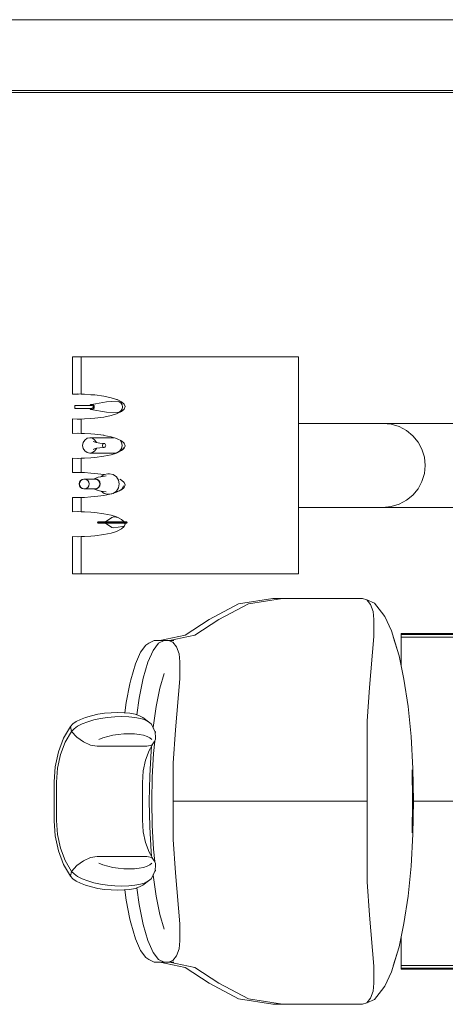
# Model space of a CAD drawing. Header units: millimetres. Extents: x 659 to 1031, y -73 to 11.
# Tile 50 of 141: x 725.58 to 726.78, y -20.59 to -17.8. Entities that reach past the tile are written whole.
import ezdxf

# ---------------------------------------------------------------- set-up
doc = ezdxf.new("R2010")
doc.units = ezdxf.units.MM
doc.header["$MEASUREMENT"] = 0
for name, color, linetype, lineweight in [('IFC-Elemento de mobília-Contorno', 152, 'Continuous', 5), ('IFC-Parede padrão-Contorno', 44, 'Continuous', 5), ('IFC-Viga-Contorno', 66, 'Continuous', 5)]:
    doc.layers.add(name, color=color, linetype=linetype, lineweight=lineweight)

msp = doc.modelspace()

# ---------------------------------------------------------------- linework, layer by layer
at = {"layer": 'IFC-Elemento de mobília-Contorno', "color": 8, "lineweight": 5}
for p, q in [((725.7284, -18.7564), (725.753, -18.7564)), ((725.7284, -18.862), (725.7284, -18.7564)), ((725.753, -18.8619), (725.753, -18.7564)), ((725.753, -18.7564), (725.7807, -18.7564)), ((725.7807, -18.7564), (725.8173, -18.7564)), ((725.8173, -18.7564), (725.8533, -18.7564)), ((725.8533, -18.7564), (725.8873, -18.7564)), ((725.8873, -18.7564), (725.9183, -18.7564)), ((725.9183, -18.7564), (725.9452, -18.7564)), ((725.9452, -18.7564), (725.9671, -18.7564)), ((725.9671, -18.7564), (725.9917, -18.7564)), ((725.9917, -18.7564), (726.0057, -18.7564)), ((726.0057, -18.7564), (726.0227, -18.7564)), ((726.0227, -18.7564), (726.3684, -18.7564)), ((726.3684, -19.3707), (726.3684, -18.7564)), ((725.7284, -18.862), (725.7416, -18.8614)), ((725.7284, -18.862), (725.7458, -18.8616)), ((725.7416, -18.8614), (725.753, -18.8619)), ((725.753, -18.8619), (725.7626, -18.8621)), ((725.7626, -18.8621), (725.7807, -18.8634)), ((725.7807, -18.8634), (725.7915, -18.8641)), ((725.7915, -18.8641), (725.8171, -18.8674)), ((725.8171, -18.8674), (725.8173, -18.8675)), ((725.8173, -18.8675), (725.8381, -18.8719)), ((725.7346, -18.8944), (725.7346, -18.8941)), ((725.7346, -18.8941), (725.7402, -18.8941)), ((725.7346, -18.8953), (725.7346, -18.8944)), ((725.7346, -18.8966), (725.7346, -18.8953)), ((725.7346, -18.8981), (725.7346, -18.8966)), ((725.7346, -18.8996), (725.7346, -18.8981)), ((725.7402, -18.8941), (725.7453, -18.8941)), ((725.7453, -18.8941), (725.7495, -18.8941)), ((725.7495, -18.8941), (725.7522, -18.8941)), ((725.7522, -18.8941), (725.783, -18.8941)), ((725.7773, -18.8941), (725.7782, -18.8929)), ((725.7775, -18.8941), (725.7782, -18.893)), ((725.7782, -18.8929), (725.7804, -18.8913)), ((725.7782, -18.893), (725.7804, -18.8914)), ((725.7804, -18.8913), (725.7941, -18.8889)), ((725.7804, -18.8914), (725.783, -18.8909)), ((725.7804, -18.8913), (725.783, -18.8909)), ((725.783, -18.8909), (725.8246, -18.8835)), ((725.783, -18.8909), (725.7856, -18.8914)), ((725.783, -18.8941), (725.7844, -18.8944)), ((725.7844, -18.8944), (725.7857, -18.8953)), ((725.7856, -18.8914), (725.7878, -18.893)), ((725.7857, -18.8953), (725.7865, -18.8966)), ((725.7865, -18.8966), (725.7867, -18.8981)), ((725.7865, -18.8996), (725.7867, -18.8981)), ((725.7878, -18.893), (725.7893, -18.8953)), ((725.7878, -18.893), (725.7895, -18.8953)), ((725.7893, -18.8953), (725.7898, -18.8981)), ((725.7893, -18.9008), (725.7898, -18.8981)), ((725.7895, -18.8953), (725.7901, -18.8981)), ((725.7895, -18.9009), (725.7901, -18.8981)), ((725.8246, -18.8835), (725.8549, -18.882)), ((725.8381, -18.8719), (725.8533, -18.8766)), ((725.8533, -18.8766), (725.8552, -18.8773)), ((725.8549, -18.882), (725.8607, -18.8833)), ((725.8552, -18.8773), (725.8672, -18.8835)), ((725.8607, -18.8833), (725.8657, -18.8867)), ((725.8647, -18.8861), (725.8695, -18.8868)), ((725.8657, -18.8867), (725.8689, -18.8919)), ((725.8672, -18.8835), (725.8746, -18.8901)), ((725.8689, -18.8919), (725.8701, -18.8981)), ((725.8689, -18.9042), (725.8701, -18.8981)), ((725.8695, -18.8868), (725.8712, -18.8871)), ((725.8746, -18.8901), (725.8771, -18.8971)), ((725.8746, -18.9041), (725.8771, -18.8971)), ((725.7346, -18.9009), (725.7346, -18.8996)), ((725.7346, -18.9018), (725.7346, -18.9009)), ((725.7346, -18.9021), (725.7346, -18.9018)), ((725.7346, -18.9021), (725.7402, -18.9021)), ((725.7402, -18.9021), (725.7453, -18.9021)), ((725.7453, -18.9021), (725.7495, -18.9021)), ((725.7495, -18.9021), (725.7522, -18.9021)), ((725.7522, -18.9021), (725.783, -18.9021)), ((725.7773, -18.9021), (725.7782, -18.9033)), ((725.7775, -18.9021), (725.7782, -18.9032)), ((725.7782, -18.9032), (725.7804, -18.9047)), ((725.7782, -18.9033), (725.7804, -18.9049)), ((725.7804, -18.9047), (725.783, -18.9053)), ((725.7804, -18.9049), (725.783, -18.9053)), ((725.7804, -18.9049), (725.8246, -18.9127)), ((725.783, -18.9021), (725.7844, -18.9018)), ((725.783, -18.9053), (725.7856, -18.9047)), ((725.7844, -18.9018), (725.7857, -18.9009)), ((725.7856, -18.9047), (725.7878, -18.9032)), ((725.7857, -18.9009), (725.7865, -18.8996)), ((725.7878, -18.9032), (725.7893, -18.9008)), ((725.7878, -18.9032), (725.7895, -18.9009)), ((725.7915, -18.9301), (725.8171, -18.9268)), ((725.8171, -18.9268), (725.8173, -18.9267)), ((725.8173, -18.9267), (725.8381, -18.9223)), ((725.8246, -18.9127), (725.8549, -18.9141)), ((725.8381, -18.9223), (725.8533, -18.9176)), ((725.8533, -18.9176), (725.8552, -18.9169)), ((725.8549, -18.9141), (725.8607, -18.9129)), ((725.8552, -18.9169), (725.8672, -18.9107)), ((725.8607, -18.9129), (725.8657, -18.9094)), ((725.8647, -18.9101), (725.8685, -18.9096)), ((725.8657, -18.9094), (725.8689, -18.9042)), ((725.8672, -18.9107), (725.8746, -18.9041)), ((725.7284, -18.9322), (725.7416, -18.9328)), ((725.7284, -18.9322), (725.7458, -18.9326)), ((725.7284, -18.9729), (725.7284, -18.9322)), ((725.7416, -18.9328), (725.753, -18.9323)), ((725.753, -18.9323), (725.7626, -18.9321)), ((725.753, -18.9729), (725.753, -18.9323)), ((725.7626, -18.9321), (725.7807, -18.9308)), ((725.7807, -18.9308), (725.7915, -18.9301)), ((726.3684, -18.9447), (726.4083, -18.9447)), ((726.4083, -18.9447), (726.6075, -18.9447)), ((726.6075, -18.9447), (726.6308, -18.9469)), ((726.6075, -18.9447), (727.0342, -18.9447)), ((726.6308, -18.9469), (726.6532, -18.9537)), ((726.6532, -18.9537), (726.6739, -18.9647)), ((725.7284, -18.9729), (725.7416, -18.9724)), ((725.7284, -18.9729), (725.7458, -18.9726)), ((725.7416, -18.9724), (725.753, -18.9729)), ((725.753, -18.9729), (725.7626, -18.9731)), ((725.7626, -18.9731), (725.7807, -18.9743)), ((725.7807, -18.9743), (725.7915, -18.9751)), ((725.7915, -18.9751), (725.8171, -18.9784)), ((725.8171, -18.9784), (725.8173, -18.9785)), ((725.8173, -18.9785), (725.8381, -18.9828)), ((726.6739, -18.9647), (726.692, -18.9795)), ((726.692, -18.9795), (726.7069, -18.9975)), ((725.7569, -19.0071), (725.7585, -18.9987)), ((725.7569, -19.0071), (725.7573, -19.0025)), ((725.7569, -19.0071), (725.7585, -19.0154)), ((725.7569, -19.0071), (725.7573, -19.0116)), ((725.7573, -19.0025), (725.7582, -19.0005)), ((725.7585, -18.9987), (725.763, -18.9917)), ((725.763, -18.9917), (725.7697, -18.9869)), ((725.7697, -18.9869), (725.7776, -18.9853)), ((725.7776, -18.9853), (725.8458, -18.9853)), ((725.7776, -18.9853), (725.7854, -18.9869)), ((725.7854, -18.9869), (725.7921, -18.9917)), ((725.7873, -18.996), (725.7924, -18.998)), ((725.7921, -18.9917), (725.7966, -18.9987)), ((725.7924, -18.998), (725.7973, -18.9991)), ((725.7966, -18.9987), (725.7966, -18.9989)), ((725.7966, -18.999), (725.8063, -19.0004)), ((725.8063, -19.0004), (725.8178, -19.0016)), ((725.813, -19.0071), (725.8134, -19.005)), ((725.813, -19.0071), (725.8134, -19.0091)), ((725.8134, -19.005), (725.8144, -19.0032)), ((725.8134, -19.0091), (725.8144, -19.0109)), ((725.8144, -19.0032), (725.816, -19.002)), ((725.816, -19.002), (725.8178, -19.0016)), ((725.8178, -19.0016), (725.8196, -19.002)), ((725.8196, -19.002), (725.8212, -19.0032)), ((725.8212, -19.0032), (725.8222, -19.005)), ((725.8212, -19.0109), (725.8222, -19.0091)), ((725.8222, -19.005), (725.8226, -19.0071)), ((725.8222, -19.0091), (725.8226, -19.0071)), ((725.8381, -18.9828), (725.8533, -18.9876)), ((725.8533, -18.9876), (725.8552, -18.9882)), ((725.8552, -18.9882), (725.8672, -18.9944)), ((725.8634, -18.9925), (725.8674, -18.9987)), ((725.8635, -18.9925), (725.8674, -18.9987)), ((725.8672, -18.9944), (725.8746, -19.0011)), ((725.8674, -18.9987), (725.869, -19.0071)), ((725.8674, -18.9987), (725.8689, -19.0071)), ((725.8674, -19.0154), (725.869, -19.0071)), ((725.8674, -19.0154), (725.8689, -19.0071)), ((725.8725, -18.9993), (725.8737, -19.0014)), ((725.8746, -19.0011), (725.8771, -19.0081)), ((725.8746, -19.015), (725.8771, -19.0081)), ((726.7069, -18.9975), (726.7179, -19.018)), ((725.7573, -19.0116), (725.7582, -19.0136)), ((725.7585, -19.0154), (725.763, -19.0225)), ((725.763, -19.0225), (725.7697, -19.0272)), ((725.7697, -19.0272), (725.7776, -19.0289)), ((725.7776, -19.0289), (725.7854, -19.0272)), ((725.7776, -19.0289), (725.8483, -19.0289)), ((725.7854, -19.0272), (725.7921, -19.0225)), ((725.7873, -19.0182), (725.7924, -19.0162)), ((725.7915, -19.041), (725.8171, -19.0377)), ((725.7921, -19.0225), (725.7966, -19.0154)), ((725.7924, -19.0162), (725.7973, -19.015)), ((725.7966, -19.0151), (725.8063, -19.0137)), ((725.7966, -19.0154), (725.7966, -19.0152)), ((725.8063, -19.0137), (725.8178, -19.0125)), ((725.8144, -19.0109), (725.816, -19.0121)), ((725.816, -19.0121), (725.8178, -19.0125)), ((725.8171, -19.0377), (725.8173, -19.0377)), ((725.8173, -19.0377), (725.8381, -19.0333)), ((725.8178, -19.0125), (725.8196, -19.0121)), ((725.8196, -19.0121), (725.8212, -19.0109)), ((725.8381, -19.0333), (725.8533, -19.0285)), ((725.8483, -19.0289), (725.8562, -19.0272)), ((725.8484, -19.0289), (725.8563, -19.0272)), ((725.8484, -19.0289), (725.8539, -19.0283)), ((725.8484, -19.0289), (725.8491, -19.0287)), ((725.8533, -19.0285), (725.8552, -19.0279)), ((725.8539, -19.0283), (725.8542, -19.0282)), ((725.8552, -19.0279), (725.8672, -19.0217)), ((725.8562, -19.0272), (725.8629, -19.0225)), ((725.8563, -19.0272), (725.863, -19.0225)), ((725.8629, -19.0225), (725.8674, -19.0154)), ((725.863, -19.0225), (725.8674, -19.0154)), ((725.8672, -19.0217), (725.8746, -19.015)), ((725.8697, -19.0194), (725.8724, -19.0152)), ((725.8724, -19.0152), (725.8737, -19.0127)), ((726.7179, -19.018), (726.7247, -19.0403)), ((725.7284, -19.0432), (725.7416, -19.0437)), ((725.7284, -19.0432), (725.7457, -19.0436)), ((725.7284, -19.0839), (725.7284, -19.0432)), ((725.7416, -19.0437), (725.753, -19.0433)), ((725.753, -19.0433), (725.7626, -19.043)), ((725.753, -19.0838), (725.753, -19.0433)), ((725.7626, -19.043), (725.7807, -19.0418)), ((725.7807, -19.0418), (725.7915, -19.041)), ((726.7247, -19.0403), (726.727, -19.0635)), ((726.7247, -19.0867), (726.727, -19.0635)), ((725.7284, -19.0839), (725.7416, -19.0834)), ((725.7284, -19.0839), (725.7457, -19.0835)), ((725.7416, -19.0834), (725.753, -19.0838)), ((725.753, -19.0838), (725.7626, -19.084)), ((725.7626, -19.084), (725.7807, -19.0853)), ((725.7807, -19.0853), (725.7915, -19.0861)), ((725.7915, -19.0861), (725.8171, -19.0894)), ((725.8084, -19.0955), (725.8236, -19.0933)), ((725.8097, -19.0953), (725.8182, -19.0893)), ((725.8171, -19.0894), (725.8173, -19.0894)), ((725.8173, -19.0894), (725.8178, -19.0895)), ((725.8182, -19.0893), (725.8287, -19.0871)), ((725.8287, -19.0871), (725.8335, -19.0871)), ((725.8335, -19.0871), (725.8439, -19.0893)), ((725.8439, -19.0893), (725.8528, -19.0956)), ((726.7179, -19.109), (726.7247, -19.0867)), ((725.7471, -19.116), (725.7482, -19.1107)), ((725.7471, -19.116), (725.7482, -19.1214)), ((725.7478, -19.116), (725.7488, -19.1107)), ((725.7478, -19.116), (725.7488, -19.1214)), ((725.7482, -19.1107), (725.7512, -19.1062)), ((725.7482, -19.1214), (725.7512, -19.1259)), ((725.7488, -19.1107), (725.7519, -19.1062)), ((725.7488, -19.1214), (725.7519, -19.1259)), ((725.7512, -19.1062), (725.7557, -19.1032)), ((725.7519, -19.1062), (725.7564, -19.1032)), ((725.7557, -19.1032), (725.761, -19.1022)), ((725.7564, -19.1032), (725.7617, -19.1022)), ((725.761, -19.1022), (725.7625, -19.1022)), ((725.761, -19.1022), (725.7617, -19.1022)), ((725.7617, -19.1022), (725.7671, -19.1032)), ((725.7625, -19.1022), (725.7681, -19.1022)), ((725.7671, -19.1032), (725.7717, -19.1062)), ((725.7681, -19.1022), (725.7925, -19.1022)), ((725.7717, -19.1062), (725.7747, -19.1107)), ((725.7717, -19.1259), (725.7747, -19.1214)), ((725.7747, -19.1107), (725.7758, -19.116)), ((725.7747, -19.1214), (725.7758, -19.116)), ((725.7879, -19.1022), (725.8009, -19.097)), ((725.7887, -19.1022), (725.7925, -19.1015)), ((725.7893, -19.1022), (725.7925, -19.1015)), ((725.7925, -19.1015), (725.7978, -19.1026)), ((725.7925, -19.1022), (725.7976, -19.1032)), ((725.7976, -19.1032), (725.8018, -19.1062)), ((725.7978, -19.1026), (725.8023, -19.1058)), ((725.8009, -19.097), (725.8084, -19.0955)), ((725.8018, -19.1062), (725.8046, -19.1107)), ((725.8018, -19.1259), (725.8046, -19.1214)), ((725.8023, -19.1058), (725.8053, -19.1105)), ((725.8023, -19.1058), (725.8055, -19.1104)), ((725.8023, -19.1263), (725.8053, -19.1216)), ((725.8023, -19.1263), (725.8055, -19.1217)), ((725.8046, -19.1107), (725.8057, -19.116)), ((725.8046, -19.1214), (725.8057, -19.116)), ((725.8053, -19.1105), (725.8063, -19.116)), ((725.8053, -19.1216), (725.8063, -19.116)), ((725.8055, -19.1104), (725.8066, -19.116)), ((725.8055, -19.1217), (725.8066, -19.116)), ((725.8528, -19.0956), (725.8588, -19.105)), ((725.8588, -19.105), (725.8608, -19.116)), ((725.8588, -19.1271), (725.8608, -19.116)), ((725.862, -19.1027), (725.8672, -19.1054)), ((725.8672, -19.1054), (725.8746, -19.1121)), ((725.8722, -19.1241), (725.8733, -19.1215)), ((725.8746, -19.1121), (725.8771, -19.119)), ((725.8746, -19.126), (725.8771, -19.119)), ((726.7069, -19.1296), (726.7179, -19.109)), ((725.7512, -19.1259), (725.7557, -19.1289)), ((725.7519, -19.1259), (725.7564, -19.1289)), ((725.7557, -19.1289), (725.761, -19.1299)), ((725.7564, -19.1289), (725.7617, -19.1299)), ((725.761, -19.1299), (725.7617, -19.1299)), ((725.7617, -19.1299), (725.7671, -19.1289)), ((725.7617, -19.1299), (725.7625, -19.1299)), ((725.7625, -19.1299), (725.7681, -19.1299)), ((725.7671, -19.1289), (725.7717, -19.1259)), ((725.7681, -19.1299), (725.7925, -19.1299)), ((725.7879, -19.1299), (725.8009, -19.1351)), ((725.7887, -19.1299), (725.7925, -19.1306)), ((725.7893, -19.1299), (725.7925, -19.1306)), ((725.7915, -19.152), (725.8171, -19.1487)), ((725.7925, -19.1299), (725.7976, -19.1289)), ((725.7925, -19.1306), (725.7978, -19.1295)), ((725.7976, -19.1289), (725.8018, -19.1259)), ((725.7978, -19.1295), (725.8023, -19.1263)), ((725.8009, -19.1351), (725.8084, -19.1366)), ((725.8084, -19.1366), (725.8236, -19.1388)), ((725.8097, -19.1368), (725.8182, -19.1428)), ((725.8171, -19.1487), (725.8173, -19.1486)), ((725.8173, -19.1486), (725.8381, -19.1442)), ((725.8182, -19.1428), (725.8287, -19.145)), ((725.8287, -19.145), (725.8335, -19.145)), ((725.8335, -19.145), (725.8439, -19.1428)), ((725.8381, -19.1442), (725.8399, -19.1437)), ((725.8439, -19.1428), (725.8528, -19.1365)), ((725.845, -19.1421), (725.8533, -19.1395)), ((725.8519, -19.1372), (725.8539, -19.137)), ((725.8528, -19.1365), (725.8588, -19.1271)), ((725.8533, -19.1395), (725.8552, -19.1388)), ((725.8539, -19.137), (725.8615, -19.1354)), ((725.8552, -19.1388), (725.8672, -19.1327)), ((725.8615, -19.1354), (725.8679, -19.1308)), ((725.8671, -19.1314), (725.8683, -19.1316)), ((725.8672, -19.1327), (725.8746, -19.126)), ((725.8679, -19.1308), (725.8722, -19.1241)), ((725.8695, -19.1283), (725.8729, -19.1275)), ((726.6739, -19.1624), (726.692, -19.1476)), ((726.692, -19.1476), (726.7069, -19.1296)), ((725.7284, -19.1541), (725.7416, -19.1547)), ((725.7284, -19.1541), (725.7457, -19.1545)), ((725.7284, -19.1949), (725.7284, -19.1541)), ((725.7416, -19.1547), (725.753, -19.1542)), ((725.753, -19.1542), (725.7626, -19.154)), ((725.753, -19.1948), (725.753, -19.1542)), ((725.7626, -19.154), (725.7807, -19.1528)), ((725.7807, -19.1528), (725.7915, -19.152)), ((726.6308, -19.1801), (726.6532, -19.1734)), ((726.6532, -19.1734), (726.6739, -19.1624)), ((725.7284, -19.1949), (725.7416, -19.1943)), ((725.7284, -19.1949), (725.7457, -19.1945)), ((725.7416, -19.1943), (725.753, -19.1948)), ((725.753, -19.1948), (725.7626, -19.195)), ((725.7626, -19.195), (725.7807, -19.1962)), ((725.7807, -19.1962), (725.7915, -19.197)), ((725.7915, -19.197), (725.8171, -19.2003)), ((725.8171, -19.2003), (725.8173, -19.2004)), ((725.8173, -19.2004), (725.8381, -19.2048)), ((725.8381, -19.2048), (725.8533, -19.2095)), ((726.3684, -19.1824), (726.6075, -19.1824)), ((726.6075, -19.1824), (726.6308, -19.1801)), ((726.6075, -19.1824), (726.8979, -19.1824)), ((725.7992, -19.225), (725.8012, -19.223)), ((725.7992, -19.225), (725.8086, -19.225)), ((725.7992, -19.225), (725.8012, -19.227)), ((725.8012, -19.223), (725.8102, -19.223)), ((725.8012, -19.227), (725.8102, -19.227)), ((725.8032, -19.223), (725.8223, -19.223)), ((725.8086, -19.225), (725.8269, -19.225)), ((725.8102, -19.223), (725.8276, -19.223)), ((725.8102, -19.227), (725.8276, -19.227)), ((725.8218, -19.223), (725.8401, -19.2107)), ((725.8218, -19.227), (725.8401, -19.2394)), ((725.8269, -19.225), (725.8492, -19.225)), ((725.8276, -19.223), (725.8489, -19.223)), ((725.8276, -19.227), (725.8489, -19.227)), ((725.8401, -19.2107), (725.8457, -19.2095)), ((725.8457, -19.2095), (725.8574, -19.2113)), ((725.8489, -19.223), (725.8685, -19.223)), ((725.8489, -19.227), (725.8685, -19.227)), ((725.8492, -19.225), (725.8698, -19.225)), ((725.8533, -19.2095), (725.8552, -19.2102)), ((725.8552, -19.2102), (725.8672, -19.2163)), ((725.8672, -19.2163), (725.8746, -19.223)), ((725.8685, -19.223), (725.8813, -19.223)), ((725.8685, -19.227), (725.8813, -19.227)), ((725.8698, -19.225), (725.8833, -19.225)), ((725.8746, -19.223), (725.8746, -19.223)), ((725.8746, -19.2369), (725.8771, -19.23)), ((725.876, -19.227), (725.8771, -19.23)), ((725.8813, -19.223), (725.8833, -19.225)), ((725.8813, -19.227), (725.8833, -19.225)), ((725.7915, -19.2629), (725.8171, -19.2596)), ((725.8171, -19.2596), (725.8173, -19.2596)), ((725.8173, -19.2596), (725.8381, -19.2552)), ((725.8381, -19.2552), (725.8533, -19.2504)), ((725.8401, -19.2394), (725.8457, -19.2406)), ((725.8457, -19.2406), (725.8696, -19.2369)), ((725.8533, -19.2504), (725.8552, -19.2498)), ((725.8552, -19.2498), (725.8672, -19.2436)), ((725.8672, -19.2436), (725.8746, -19.2369)), ((725.8696, -19.2369), (725.8739, -19.236)), ((725.8739, -19.236), (725.8753, -19.235)), ((725.7284, -19.2651), (725.7416, -19.2656)), ((725.7284, -19.3707), (725.7284, -19.2651)), ((725.7284, -19.2651), (725.7458, -19.2655)), ((725.7416, -19.2656), (725.753, -19.2652)), ((725.753, -19.2652), (725.7626, -19.265)), ((725.753, -19.3707), (725.753, -19.2652)), ((725.7626, -19.265), (725.7807, -19.2637)), ((725.7807, -19.2637), (725.7915, -19.2629)), ((725.7284, -19.3707), (725.753, -19.3707)), ((725.753, -19.3707), (725.7807, -19.3707)), ((725.7807, -19.3707), (725.8173, -19.3707)), ((725.8173, -19.3707), (725.8533, -19.3707)), ((725.8533, -19.3707), (725.8873, -19.3707)), ((725.8873, -19.3707), (725.9183, -19.3707)), ((725.9183, -19.3707), (725.9452, -19.3707)), ((725.9452, -19.3707), (725.9671, -19.3707)), ((725.9671, -19.3707), (725.9917, -19.3707)), ((725.9917, -19.3707), (726.0057, -19.3707)), ((726.0057, -19.3707), (726.0227, -19.3707)), ((726.0227, -19.3707), (726.3684, -19.3707)), ((726.1153, -19.4997), (726.1988, -19.4551)), ((726.1429, -19.4997), (726.2264, -19.4551)), ((726.1988, -19.4551), (726.2959, -19.44)), ((726.2264, -19.4551), (726.3235, -19.44)), ((726.2959, -19.44), (726.3235, -19.44)), ((726.3235, -19.44), (726.3362, -19.44)), ((726.3235, -19.44), (726.5371, -19.44)), ((726.3362, -19.44), (726.5499, -19.44)), ((726.5499, -19.44), (726.5622, -19.4446)), ((726.5622, -19.4446), (726.5726, -19.4575)), ((726.5622, -19.4446), (726.5832, -19.4532)), ((726.5832, -19.4532), (726.6036, -19.4789)), ((726.5726, -19.4575), (726.5795, -19.477)), ((726.5795, -19.477), (726.5819, -19.4999)), ((726.6036, -19.4789), (726.613, -19.4911)), ((726.0471, -19.5443), (726.1153, -19.4997)), ((726.0747, -19.5443), (726.1429, -19.4997)), ((726.5819, -19.5477), (726.5819, -19.4999)), ((726.613, -19.4911), (726.6317, -19.5322)), ((726.6317, -19.5322), (726.6487, -19.5879)), ((726.6592, -19.5422), (726.6592, -19.5391)), ((726.6592, -19.5391), (726.8497, -19.5391)), ((725.9361, -19.5722), (725.9442, -19.5666)), ((725.9442, -19.5666), (725.9601, -19.5597)), ((725.9564, -19.5872), (725.9718, -19.5666)), ((725.9601, -19.5597), (725.9877, -19.5597)), ((725.9718, -19.5666), (725.9877, -19.5597)), ((725.9754, -19.5597), (726.0471, -19.5443)), ((725.9754, -19.5597), (726.003, -19.5597)), ((725.9877, -19.5597), (726.0005, -19.5597)), ((725.9877, -19.5597), (726.003, -19.5597)), ((726.0005, -19.5597), (726.0157, -19.5597)), ((726.0005, -19.5597), (726.0127, -19.5643)), ((726.003, -19.5597), (726.0747, -19.5443)), ((726.0127, -19.5643), (726.0231, -19.5773)), ((726.5693, -19.6927), (726.5819, -19.5477)), ((726.6366, -19.549), (726.653, -19.6027)), ((726.6592, -19.5422), (726.8517, -19.5423)), ((726.6592, -19.5501), (726.6592, -19.5422)), ((726.6592, -19.5501), (726.858, -19.5501)), ((726.6592, -19.5612), (726.6592, -19.5501)), ((726.6592, -19.5985), (726.6592, -19.5612)), ((725.9066, -19.6256), (725.9209, -19.5925)), ((725.9209, -19.5925), (725.9361, -19.5722)), ((725.9419, -19.6207), (725.9564, -19.5872)), ((726.0231, -19.5773), (726.0301, -19.5967)), ((726.6487, -19.5879), (726.653, -19.6027)), ((725.9288, -19.6661), (725.9419, -19.6207)), ((726.0301, -19.5967), (726.0325, -19.6196)), ((726.0325, -19.6675), (726.0325, -19.6196)), ((726.653, -19.6027), (726.667, -19.669)), ((726.6592, -19.6322), (726.6592, -19.5985)), ((725.8937, -19.6705), (725.9066, -19.6256)), ((725.8912, -19.6815), (725.8937, -19.6705)), ((725.9175, -19.7222), (725.9288, -19.6661)), ((725.976, -19.6945), (725.988, -19.6527)), ((726.0199, -19.8124), (726.0325, -19.6675)), ((726.667, -19.669), (726.6784, -19.7458)), ((725.8804, -19.7351), (725.8912, -19.6815)), ((725.9656, -19.746), (725.976, -19.6945)), ((726.5627, -19.7872), (726.5693, -19.6927)), ((725.8764, -19.7638), (725.8804, -19.7351)), ((725.9108, -19.77), (725.9175, -19.7222)), ((725.8377, -19.7636), (725.8565, -19.763)), ((725.8565, -19.763), (725.8744, -19.7636)), ((725.9572, -19.8056), (725.9656, -19.746)), ((726.6784, -19.7458), (726.6869, -19.8307)), ((725.7293, -19.7956), (725.7387, -19.7889)), ((725.7387, -19.7889), (725.751, -19.7827)), ((725.751, -19.7827), (725.7655, -19.7771)), ((725.7558, -19.7955), (725.7714, -19.7895)), ((725.7655, -19.7771), (725.782, -19.7722)), ((725.7714, -19.7895), (725.7889, -19.7843)), ((725.782, -19.7722), (725.7999, -19.7683)), ((725.7889, -19.7843), (725.808, -19.7801)), ((725.7999, -19.7683), (725.8187, -19.7654)), ((725.808, -19.7801), (725.828, -19.777)), ((725.8187, -19.7654), (725.8377, -19.7636)), ((725.828, -19.777), (725.8483, -19.7751)), ((725.8483, -19.7751), (725.8683, -19.7744)), ((725.8683, -19.7744), (725.8875, -19.7751)), ((725.8744, -19.7636), (725.8909, -19.7654)), ((725.8875, -19.7751), (725.9051, -19.777)), ((725.8909, -19.7654), (725.9056, -19.7683)), ((725.9051, -19.777), (725.9207, -19.7801)), ((725.9056, -19.7683), (725.9178, -19.7722)), ((725.9178, -19.7722), (725.9274, -19.7771)), ((725.9207, -19.7801), (725.9338, -19.7843)), ((725.9274, -19.7771), (725.944, -19.7895)), ((725.9338, -19.7843), (725.944, -19.7895)), ((725.944, -19.7895), (725.951, -19.7955)), ((726.5627, -20.0146), (726.5627, -19.7872)), ((725.7031, -19.8362), (725.7228, -19.8024)), ((725.7078, -19.8472), (725.7258, -19.8165)), ((725.7228, -19.8024), (725.7293, -19.7956)), ((725.7228, -19.8024), (725.7258, -19.8165)), ((725.7258, -19.8165), (725.7327, -19.8092)), ((725.7258, -19.8165), (725.7405, -19.8326)), ((725.7327, -19.8092), (725.7428, -19.8021)), ((725.7428, -19.8021), (725.7558, -19.7955)), ((725.951, -19.7955), (725.9546, -19.8021)), ((725.9546, -19.8021), (725.9628, -19.8187)), ((725.9571, -19.8071), (725.9572, -19.8056)), ((725.9628, -19.8187), (725.9631, -19.8335)), ((725.9629, -19.8249), (725.9636, -19.8171)), ((726.0133, -19.9069), (726.0199, -19.8124)), ((725.6885, -19.8747), (725.7031, -19.8362)), ((725.7405, -19.8326), (725.7594, -19.8463)), ((725.7594, -19.8463), (725.7796, -19.8555)), ((725.8027, -19.8393), (725.8146, -19.8347)), ((725.8146, -19.8347), (725.8282, -19.8308)), ((725.8282, -19.8308), (725.8428, -19.8275)), ((725.8428, -19.8275), (725.8582, -19.8251)), ((725.8582, -19.8251), (725.8738, -19.8237)), ((725.8738, -19.8237), (725.8892, -19.8232)), ((725.8892, -19.8232), (725.9039, -19.8237)), ((725.9039, -19.8237), (725.9174, -19.8251)), ((725.9174, -19.8251), (725.9294, -19.8275)), ((725.9294, -19.8275), (725.9395, -19.8308)), ((725.9395, -19.8308), (725.9473, -19.8347)), ((725.9458, -19.8707), (725.96, -19.8463)), ((725.9473, -19.8347), (725.9527, -19.8393)), ((725.9528, -19.8555), (725.96, -19.8463)), ((725.9578, -19.8795), (725.9611, -19.8441)), ((725.96, -19.8463), (725.9631, -19.8398)), ((725.9631, -19.8335), (725.9631, -19.8398)), ((726.6869, -19.8307), (726.692, -19.9213)), ((725.6945, -19.8823), (725.7078, -19.8472)), ((725.7796, -19.8555), (725.7981, -19.8587)), ((725.7981, -19.8587), (725.9389, -19.8587)), ((725.7981, -19.8587), (725.8685, -19.8587)), ((725.8685, -19.8587), (725.9389, -19.8587)), ((725.9353, -19.8985), (725.9458, -19.8707)), ((725.9389, -19.8587), (725.9528, -19.8555)), ((725.9472, -19.942), (725.951, -19.8717)), ((725.951, -19.8717), (725.9521, -19.8599)), ((725.6794, -19.9165), (725.6885, -19.8747)), ((725.6863, -19.9204), (725.6945, -19.8823)), ((725.9288, -19.9286), (725.9353, -19.8985)), ((725.9542, -19.946), (725.9578, -19.8795)), ((725.6765, -19.959), (725.6794, -19.9165)), ((725.6835, -19.96), (725.6863, -19.9204)), ((725.9264, -19.9621), (725.9288, -19.9286)), ((726.0133, -20.0146), (726.0133, -19.9069)), ((726.6897, -19.9252), (726.6913, -20.0146)), ((726.692, -19.9213), (726.6937, -20.0146)), ((725.9459, -20.0146), (725.9472, -19.942)), ((725.953, -20.0146), (725.9542, -19.946)), ((725.6765, -20.0146), (725.6765, -19.959)), ((725.6835, -20.0146), (725.6835, -19.96)), ((725.9264, -20.0146), (725.9264, -19.9621)), ((725.6765, -20.0702), (725.6765, -20.0146)), ((725.6835, -20.0693), (725.6835, -20.0146)), ((725.9264, -20.0672), (725.9264, -20.0146)), ((725.9459, -20.0146), (725.9472, -20.0872)), ((725.953, -20.0146), (725.9542, -20.0832)), ((726.0133, -20.0146), (726.5627, -20.0146)), ((726.0133, -20.1224), (726.0133, -20.0146)), ((726.5627, -20.2421), (726.5627, -20.0146)), ((726.6897, -20.104), (726.6913, -20.0146)), ((726.692, -20.108), (726.6937, -20.0146)), ((726.6937, -20.0146), (726.8237, -20.0146)), ((725.6835, -20.0693), (725.6863, -20.1089)), ((725.9264, -20.0672), (725.9288, -20.1006)), ((725.6765, -20.0702), (725.6794, -20.1127)), ((725.9472, -20.0872), (725.951, -20.1576)), ((725.9542, -20.0832), (725.9578, -20.1497)), ((725.6794, -20.1127), (725.6885, -20.1545)), ((725.6863, -20.1089), (725.6945, -20.1469)), ((725.9288, -20.1006), (725.9353, -20.1308)), ((726.0133, -20.1224), (726.0199, -20.2168)), ((726.6869, -20.1985), (726.692, -20.108)), ((725.6945, -20.1469), (725.7078, -20.182)), ((725.9353, -20.1308), (725.9458, -20.1585)), ((725.9578, -20.1497), (725.9611, -20.1851)), ((725.6885, -20.1545), (725.7031, -20.1931)), ((725.7594, -20.1829), (725.7796, -20.1737)), ((725.7796, -20.1737), (725.7981, -20.1705)), ((725.7981, -20.1705), (725.9389, -20.1705)), ((725.7981, -20.1705), (725.8685, -20.1705)), ((725.8685, -20.1705), (725.9389, -20.1705)), ((725.9389, -20.1705), (725.9528, -20.1737)), ((725.9458, -20.1585), (725.96, -20.1829)), ((725.951, -20.1576), (725.9521, -20.1693)), ((725.9528, -20.1737), (725.96, -20.1829)), ((725.7031, -20.1931), (725.7228, -20.2268)), ((725.7078, -20.182), (725.7258, -20.2128)), ((725.7258, -20.2128), (725.7405, -20.1966)), ((725.7405, -20.1966), (725.7594, -20.1829)), ((725.8027, -20.1899), (725.8146, -20.1945)), ((725.8146, -20.1945), (725.8282, -20.1985)), ((725.8282, -20.1985), (725.8428, -20.2017)), ((725.8428, -20.2017), (725.8582, -20.2041)), ((725.8582, -20.2041), (725.8738, -20.2056)), ((725.8738, -20.2056), (725.8892, -20.206)), ((725.8892, -20.206), (725.9039, -20.2056)), ((725.9039, -20.2056), (725.9174, -20.2041)), ((725.9174, -20.2041), (725.9294, -20.2017)), ((725.9294, -20.2017), (725.9395, -20.1985)), ((725.9395, -20.1985), (725.9473, -20.1945)), ((725.9473, -20.1945), (725.9527, -20.1899)), ((725.96, -20.1829), (725.9631, -20.1894)), ((725.9628, -20.2106), (725.9631, -20.1957)), ((725.9629, -20.2044), (725.9636, -20.2121)), ((725.9631, -20.1957), (725.9631, -20.1894)), ((726.6784, -20.2835), (726.6869, -20.1985)), ((725.7228, -20.2268), (725.7258, -20.2128)), ((725.7228, -20.2268), (725.7293, -20.2337)), ((725.7258, -20.2128), (725.7327, -20.2201)), ((725.7293, -20.2337), (725.7387, -20.2403)), ((725.7327, -20.2201), (725.7428, -20.2271)), ((725.7428, -20.2271), (725.7558, -20.2338)), ((725.7558, -20.2338), (725.7714, -20.2398)), ((725.944, -20.2398), (725.951, -20.2338)), ((725.951, -20.2338), (725.9546, -20.2271)), ((725.9546, -20.2271), (725.9628, -20.2106)), ((725.9571, -20.2221), (725.9572, -20.2236)), ((725.9572, -20.2236), (725.9656, -20.2833)), ((726.0199, -20.2168), (726.0325, -20.3618)), ((725.7387, -20.2403), (725.751, -20.2465)), ((725.751, -20.2465), (725.7655, -20.2522)), ((725.7655, -20.2522), (725.782, -20.257)), ((725.7714, -20.2398), (725.7889, -20.245)), ((725.782, -20.257), (725.7999, -20.261)), ((725.7889, -20.245), (725.808, -20.2492)), ((725.7999, -20.261), (725.8187, -20.2639)), ((725.808, -20.2492), (725.828, -20.2523)), ((725.8187, -20.2639), (725.8377, -20.2656)), ((725.828, -20.2523), (725.8483, -20.2542)), ((725.8483, -20.2542), (725.8683, -20.2548)), ((725.8683, -20.2548), (725.8875, -20.2542)), ((725.8744, -20.2656), (725.8909, -20.2639)), ((725.8875, -20.2542), (725.9051, -20.2523)), ((725.8909, -20.2639), (725.9056, -20.261)), ((725.9051, -20.2523), (725.9207, -20.2492)), ((725.9056, -20.261), (725.9178, -20.257)), ((725.9108, -20.2593), (725.9175, -20.307)), ((725.9178, -20.257), (725.9274, -20.2522)), ((725.9207, -20.2492), (725.9338, -20.245)), ((725.9274, -20.2522), (725.944, -20.2398)), ((725.9338, -20.245), (725.944, -20.2398)), ((726.5627, -20.2421), (726.5693, -20.3366)), ((725.8377, -20.2656), (725.8565, -20.2662)), ((725.8565, -20.2662), (725.8744, -20.2656)), ((725.8764, -20.2654), (725.8804, -20.2942)), ((725.9656, -20.2833), (725.976, -20.3348)), ((726.667, -20.3602), (726.6784, -20.2835)), ((725.8804, -20.2942), (725.8912, -20.3478)), ((725.9175, -20.307), (725.9288, -20.3631)), ((725.8912, -20.3478), (725.8937, -20.3588)), ((725.976, -20.3348), (725.988, -20.3766)), ((726.5693, -20.3366), (726.5819, -20.4815)), ((725.8937, -20.3588), (725.9066, -20.4037)), ((725.9288, -20.3631), (725.9419, -20.4086)), ((726.0325, -20.4097), (726.0325, -20.3618)), ((726.653, -20.4265), (726.667, -20.3602)), ((725.9066, -20.4037), (725.9209, -20.4368)), ((726.6592, -20.4307), (726.6592, -20.397)), ((725.9419, -20.4086), (725.9564, -20.4421)), ((726.0301, -20.4326), (726.0325, -20.4097)), ((726.6366, -20.4803), (726.653, -20.4265)), ((726.6487, -20.4414), (726.653, -20.4265)), ((726.6592, -20.4681), (726.6592, -20.4307)), ((725.9209, -20.4368), (725.9361, -20.457)), ((725.9361, -20.457), (725.9442, -20.4626)), ((725.9564, -20.4421), (725.9718, -20.4626)), ((726.0127, -20.465), (726.0231, -20.452)), ((726.0231, -20.452), (726.0301, -20.4326)), ((726.6317, -20.4971), (726.6487, -20.4414)), ((725.9442, -20.4626), (725.9601, -20.4695)), ((725.9601, -20.4695), (725.9877, -20.4695)), ((725.9718, -20.4626), (725.9877, -20.4695)), ((725.9754, -20.4695), (726.0471, -20.4849)), ((725.9877, -20.4695), (726.0005, -20.4695)), ((726.0005, -20.4695), (726.0127, -20.465)), ((726.0005, -20.4695), (726.0157, -20.4695)), ((726.003, -20.4695), (726.0747, -20.4849)), ((726.0471, -20.4849), (726.1153, -20.5295)), ((726.0747, -20.4849), (726.1429, -20.5295)), ((726.5819, -20.5294), (726.5819, -20.4815)), ((726.6592, -20.4791), (726.6592, -20.4681)), ((726.6592, -20.4791), (726.858, -20.4791)), ((726.6592, -20.487), (726.6592, -20.4791)), ((726.6592, -20.487), (726.8517, -20.487)), ((726.6592, -20.4902), (726.6592, -20.487)), ((726.613, -20.5381), (726.6317, -20.4971)), ((726.6592, -20.4902), (726.8497, -20.4902)), ((726.1153, -20.5295), (726.1988, -20.5741)), ((726.1429, -20.5295), (726.2264, -20.5741)), ((726.5795, -20.5523), (726.5819, -20.5294)), ((726.6036, -20.5503), (726.613, -20.5381)), ((726.5726, -20.5717), (726.5795, -20.5523)), ((726.5832, -20.576), (726.6036, -20.5503)), ((726.1988, -20.5741), (726.2959, -20.5892)), ((726.2264, -20.5741), (726.3235, -20.5892)), ((726.2959, -20.5892), (726.3235, -20.5892)), ((726.3235, -20.5892), (726.3362, -20.5892)), ((726.3362, -20.5892), (726.5499, -20.5892)), ((726.5499, -20.5892), (726.5622, -20.5847)), ((726.5622, -20.5847), (726.5726, -20.5717)), ((726.5622, -20.5847), (726.5832, -20.576))]:
    msp.add_line(p, q, dxfattribs=at)
at = {"layer": 'IFC-Parede padrão-Contorno', "color": 8, "lineweight": 5}
for p, q in [((723.0023, -17.8018), (727.5013, -17.8018)), ((723.2023, -18.0018), (727.5813, -18.0018))]:
    msp.add_line(p, q, dxfattribs=at)
at = {"layer": 'IFC-Viga-Contorno', "color": 8, "lineweight": 5}
msp.add_line((723.2023, -18.0078), (729.6226, -18.0078), dxfattribs=at)

doc.saveas('drawing.dxf')
